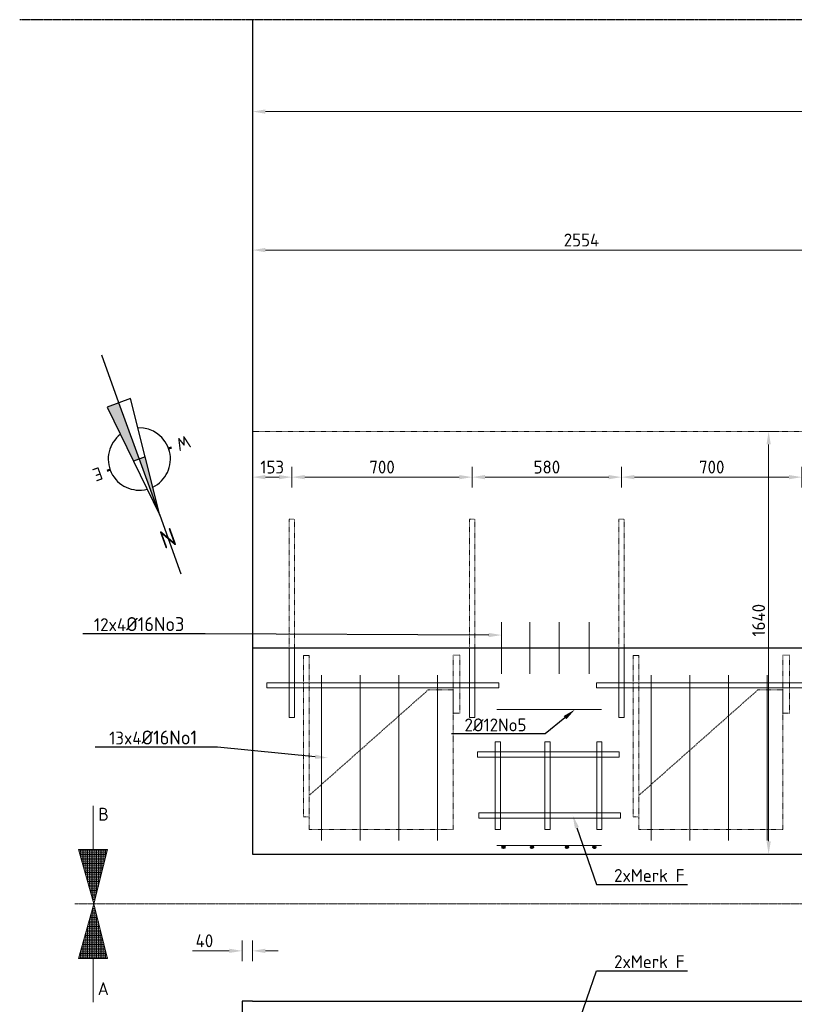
# Model space of a CAD drawing. Header units: millimetres. Extents: x -8028558 to 327273, y -63352 to 83293.
# Tile 178 of 195: x 285251 to 288257, y 9782 to 13602. Entities that reach past the tile are written whole.
import ezdxf
from ezdxf import colors
from ezdxf.entities.mleader import LeaderData, LeaderLine
from ezdxf.math import Vec2, Vec3

# ---------------------------------------------------------------- set-up
doc = ezdxf.new("R2010")
doc.units = ezdxf.units.MM
for name, pattern in [('NLCS-HIDDEN', [4, 2, -2]), ('XX-AFBREEK', [7, 4, -1, 1, -1]), ('ZZ-HIDDEN-SO', [4, 2, -2])]:
    doc.linetypes.add(name, pattern=pattern)
for name, color, linetype, lineweight in [('B-CO-BC-AFBREEKLIJN-G', 7, 'XX-AFBREEK', 18), ('B-CO-BC-AFBREEKLIJN-GD', 7, 'XX-AFBREEK', 25), ('B-CO-BC-BETONVORM-GD', 90, 'Continuous', 25), ('B-CO-BC-BETONVORM-GN', 10, 'ZZ-HIDDEN-SO', 13), ('B-CO-BC-BETONVORM_GEWAPEND-T70', 210, 'Continuous', 70), ('B-CO-BC-WAPENING-G', 170, 'Continuous', 18), ('B-CO-BC-WAPENING-GD', 130, 'Continuous', 25), ('B-CO-BC-WAPENING_HOOFDWAPENING-G', 170, 'Continuous', 18), ('B-CO-BC-WAPENING_HOOFDWAPENING-GN', 140, 'NLCS-HIDDEN', 13), ('B-CO-SC-STAALVORM-AD', 252, 'Continuous', 18), ('N-CO-BC-WAPENING_LOOPLIJN-G', 10, 'Continuous', 18), ('X-XX-AL-M', 7, 'Continuous', 18), ('X-XX-AL-ORIENTATIE-S', 7, 'Continuous', 25), ('X-XX-AL-VERWIJZING-T25', 7, 'Continuous', 25)]:
    doc.layers.add(name, color=color, linetype=linetype, lineweight=lineweight)
doc.styles.add('NLCS-ISO', font='NLCS-ISO.ttf')
doc.styles.add('NLCS-ISO-MM20-T25', font='NLCS-ISO.ttf', dxfattribs={"height": 50})
doc.dimstyles.new('NLCS-MM20-T25-PIJL_L0_H4', dxfattribs={"dimscale": 20, "dimtxt": 2.5, "dimasz": 2.5, "dimexe": 2, "dimexo": 2, "dimgap": 0.7, "dimtad": 1, "dimdec": 0, "dimzin": 0, "dimdsep": 46, "dimtxsty": 'NLCS-ISO-MM20-T25', "dimcen": 0, "dimdle": 2, "dimclrd": 256, "dimclre": 256, "dimclrt": 256, "dimadec": 4, "dimazin": 0, "dimtfac": 1, "dimtdec": 3, "dimtofl": 0, "dimtmove": 0, "dimatfit": 3, "dimfxl": 2, "dimfxlon": 1, "dimtfillclr": 256, "dimtolj": 1, "dimtzin": 0, "dimlwd": -1, "dimlwe": -1, "dimarcsym": 0})
pattern_1 = [(45, (-25, 0), (-2.828427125, 2.828427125), []), (45, (-25, 2.4284), (-2.828427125, 2.828427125), []), (45, (-25, 2.5284), (-2.828427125, 2.828427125), []), (45, (-25, 2.6284), (-2.828427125, 2.828427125), [])]
pattern_2 = [(270, (120388.53, 1678521.06), (6.985, -1e-15), [5.08, -1.905]), (360, (120388.53, 1678521.06), (2e-15, 6.985), [5.08, -1.905])]

# ---------------------------------------------------------------- blocks, each defined once
blk = doc.blocks.new('*D1028')
at = {"layer": 'X-XX-AL-M', "transparency": 16777216}
for p, q in [((286307.1, 11787.5), (286307.1, 11867.5)), ((287006.9, 11787.5), (287006.9, 11867.5)), ((286357.1, 11827.5), (286956.9, 11827.5))]:
    blk.add_line(p, q, dxfattribs=at)
for points in [[(286357.1, 11835.8), (286357.1, 11819.1), (286307.1, 11827.5)], [(286956.9, 11835.8), (286956.9, 11819.1), (287006.9, 11827.5)]]:
    blk.add_solid(points, dxfattribs=at)
at = {"layer": 'X-XX-AL-M', "transparency": 16777216, "insert": (286657, 11866.5), "char_height": 50, "attachment_point": 5, "style": 'NLCS-ISO-MM20-T25'}
blk.add_mtext('\\A1;700', dxfattribs=at)
blk = doc.blocks.new('*D1029')
at = {"layer": 'X-XX-AL-M', "transparency": 16777216}
for p, q in [((286154.1, 11867.5), (286154.1, 11787.5)), ((286307.1, 11787.5), (286307.1, 11867.5)), ((286257.1, 11827.5), (286204.1, 11827.5))]:
    blk.add_line(p, q, dxfattribs=at)
for points in [[(286204.1, 11835.8), (286204.1, 11819.1), (286154.1, 11827.5)], [(286257.1, 11835.8), (286257.1, 11819.1), (286307.1, 11827.5)]]:
    blk.add_solid(points, dxfattribs=at)
at = {"layer": 'X-XX-AL-M', "transparency": 16777216, "insert": (286230.6, 11866.5), "char_height": 50, "attachment_point": 5, "style": 'NLCS-ISO-MM20-T25'}
blk.add_mtext('\\A1;153', dxfattribs=at)
blk = doc.blocks.new('*D1030')
at = {"layer": 'X-XX-AL-M', "transparency": 16777216}
for p, q in [((287006.9, 11787.5), (287006.9, 11867.5)), ((287586.7, 11787.5), (287586.7, 11867.5)), ((287056.9, 11827.5), (287536.7, 11827.5))]:
    blk.add_line(p, q, dxfattribs=at)
for points in [[(287056.9, 11835.8), (287056.9, 11819.1), (287006.9, 11827.5)], [(287536.7, 11835.8), (287536.7, 11819.1), (287586.7, 11827.5)]]:
    blk.add_solid(points, dxfattribs=at)
at = {"layer": 'X-XX-AL-M', "transparency": 16777216, "insert": (287296.8, 11866.5), "char_height": 50, "attachment_point": 5, "style": 'NLCS-ISO-MM20-T25'}
blk.add_mtext('\\A1;580', dxfattribs=at)
blk = doc.blocks.new('*D1031')
at = {"layer": 'X-XX-AL-M', "transparency": 16777216}
for p, q in [((287586.7, 11787.5), (287586.7, 11867.5)), ((288286.5, 11787.5), (288286.5, 11867.5)), ((287636.7, 11827.5), (288236.5, 11827.5))]:
    blk.add_line(p, q, dxfattribs=at)
for points in [[(287636.7, 11835.8), (287636.7, 11819.1), (287586.7, 11827.5)], [(288236.5, 11835.8), (288236.5, 11819.1), (288286.5, 11827.5)]]:
    blk.add_solid(points, dxfattribs=at)
at = {"layer": 'X-XX-AL-M', "transparency": 16777216, "insert": (287936.6, 11866.5), "char_height": 50, "attachment_point": 5, "style": 'NLCS-ISO-MM20-T25'}
blk.add_mtext('\\A1;700', dxfattribs=at)
blk = doc.blocks.new('*D1093')
at = {"layer": 'X-XX-AL-M', "transparency": 16777216}
for p, q in [((286154.1, 13285.8), (286154.1, 13205.8)), ((306174.1, 13285.8), (306174.1, 13205.8)), ((286204.1, 13245.8), (306124.1, 13245.8))]:
    blk.add_line(p, q, dxfattribs=at)
for points in [[(286204.1, 13254.1), (286204.1, 13237.4), (286154.1, 13245.8)], [(306124.1, 13254.1), (306124.1, 13237.4), (306174.1, 13245.8)]]:
    blk.add_solid(points, dxfattribs=at)
at = {"layer": 'X-XX-AL-M', "transparency": 16777216, "insert": (296164.1, 13284.8), "char_height": 50, "attachment_point": 5, "style": 'NLCS-ISO-MM20-T25'}
blk.add_mtext('\\A1;20020', dxfattribs=at)
blk = doc.blocks.new('*D1094')
at = {"layer": 'X-XX-AL-M', "transparency": 16777216}
for p, q in [((286114.1, 9949.6), (286114.1, 10029.6)), ((286154.1, 10029.6), (286154.1, 9949.6)), ((286064.1, 9989.6), (285921.1, 9989.6)), ((286204.1, 9989.6), (286254.1, 9989.6))]:
    blk.add_line(p, q, dxfattribs=at)
for points in [[(286064.1, 9997.9), (286064.1, 9981.3), (286114.1, 9989.6)], [(286204.1, 9997.9), (286204.1, 9981.3), (286154.1, 9989.6)]]:
    blk.add_solid(points, dxfattribs=at)
at = {"layer": 'X-XX-AL-M', "transparency": 16777216, "insert": (285967.6, 10028.6), "char_height": 50, "attachment_point": 5, "style": 'NLCS-ISO-MM20-T25'}
blk.add_mtext('\\A1;40', dxfattribs=at)
blk = doc.blocks.new('*D1148')
at = {"layer": 'X-XX-AL-M', "transparency": 16777216}
for p, q in [((286154.1, 12748.4), (286154.1, 12668.4)), ((288708.2, 12668.4), (288708.2, 12748.4)), ((288658.2, 12708.4), (286204.1, 12708.4))]:
    blk.add_line(p, q, dxfattribs=at)
for points in [[(286204.1, 12716.7), (286204.1, 12700), (286154.1, 12708.4)], [(288658.2, 12716.7), (288658.2, 12700), (288708.2, 12708.4)]]:
    blk.add_solid(points, dxfattribs=at)
at = {"layer": 'X-XX-AL-M', "transparency": 16777216, "insert": (287431.2, 12747.4), "char_height": 50, "attachment_point": 5, "style": 'NLCS-ISO-MM20-T25'}
blk.add_mtext('\\A1;2554', dxfattribs=at)
blk = doc.blocks.new('*D938')
at = {"layer": 'X-XX-AL-M', "transparency": 16777216}
for p, q in [((288117.6, 12004.5), (288197.6, 12004.5)), ((288157.6, 10414.7), (288157.6, 11954.5)), ((288117.6, 10364.7), (288197.6, 10364.7))]:
    blk.add_line(p, q, dxfattribs=at)
for points in [[(288149.2, 11954.5), (288165.9, 11954.5), (288157.6, 12004.5)], [(288149.2, 10414.7), (288165.9, 10414.7), (288157.6, 10364.7)]]:
    blk.add_solid(points, dxfattribs=at)
at = {"layer": 'X-XX-AL-M', "transparency": 16777216, "insert": (288118.6, 11272.1), "char_height": 50, "attachment_point": 5, "rotation": 90, "style": 'NLCS-ISO-MM20-T25'}
blk.add_mtext('\\A1;1640', dxfattribs=at)
blk = doc.blocks.new('Noordpeil')
at = {"linetype": 'Continuous'}
h = blk.add_hatch(color=256, dxfattribs=at)
h.paths.add_polyline_path([(0, 11.61), (-1.21, 0), (0, 0)])
h.paths.add_polyline_path([(1.21, 0), (0, 0), (0, -11.61), (2.42, -11.61)])
for p, q in [((0, 11.61), (0, 23.71)), ((0, -11.61), (0, -21.42))]:
    blk.add_line(p, q)
for p, q in [((0, 11.61), (0, -11.61)), ((-1.21, 0), (1.21, 0))]:
    blk.add_line(p, q, dxfattribs=at)
at = {"color": 1, "lineweight": 50}
for p, q in [((-6.04, 0), (-6.65, 0)), ((6.04, 0), (6.65, 0))]:
    blk.add_line(p, q, dxfattribs=at)
at = {"linetype": 'Continuous'}
blk.add_lwpolyline([(-2.42, -11.61), (2.42, -11.61), (0, 11.61)], close=True, dxfattribs=at)
for start, end in [(95.5295, 252.5813), (287.4187, 84.4705)]:
    blk.add_arc((0, 0), 6.04, start, end)
at = {"linetype": 'Continuous', "style": 'NLCS-ISO'}
for s, insert, char_height, width, attachment_point in [('{\\fNLCS-ISO|b1|i0|c0|p34;N}', (0, 16.31), 3.5, 2.175, 5), ('{\\fNLCS-ISO|b1|i0|c0|p34;W}', (-7.75, 0), 2.5, 1.8322, 6), ('{\\fNLCS-ISO|b1|i0|c0|p34;E}', (7.75, 0), 2.5, 1.1297, 4)]:
    blk.add_mtext(s, dxfattribs=dict(at, insert=insert, char_height=char_height, width=width, attachment_point=attachment_point))

msp = doc.modelspace()

# ---------------------------------------------------------------- hatches: boundary and pattern name
at = {"layer": 'B-CO-SC-STAALVORM-AD'}
h = msp.add_hatch(dxfattribs=at)
h.set_pattern_fill('ACO-STAAL', color=256, pattern_type=2)
h.set_pattern_definition(pattern_1)
h.paths.add_polyline_path([(287122.3, 10392.1, 1), (287134.3, 10392.1, 1)])
h = msp.add_hatch(dxfattribs=at)
h.set_pattern_fill('ACO-STAAL', color=256, pattern_type=2)
h.set_pattern_definition(pattern_1)
h.paths.add_polyline_path([(287232.9, 10392.1, 1), (287244.9, 10392.1, 1)])
h = msp.add_hatch(dxfattribs=at)
h.set_pattern_fill('ACO-STAAL', color=256, pattern_type=2)
h.set_pattern_definition(pattern_1)
h.paths.add_polyline_path([(287368.6, 10392.1, 1), (287380.6, 10392.1, 1)])
h = msp.add_hatch(dxfattribs=at)
h.set_pattern_fill('ACO-STAAL', color=256, pattern_type=2)
h.set_pattern_definition(pattern_1)
h.paths.add_polyline_path([(287475.1, 10392.1, 1), (287487.1, 10392.1, 1)])
at = {"layer": 'N-CO-BC-WAPENING_LOOPLIJN-G', "ltscale": 500, "true_color": 0x636466}
h = msp.add_hatch(dxfattribs=at)
h.set_pattern_fill('ANGLE', color=251, angle=-90)
h.set_pattern_definition(pattern_2)
h.paths.add_polyline_path([(285479.2, 10383.4), (285591.7, 10383.4), (285538.9, 10172), (285538.6, 10172)])
h = msp.add_hatch(dxfattribs=at)
h.set_pattern_fill('ANGLE', color=251, angle=-90)
h.set_pattern_definition(pattern_2)
h.paths.add_polyline_path([(285479.2, 9959.5), (285591.7, 9959.5), (285538.9, 10170.9), (285538.6, 10170.9)])

# ---------------------------------------------------------------- linework, layer by layer
at = {"layer": 'B-CO-BC-AFBREEKLIJN-G', "flags": 128}
msp.add_lwpolyline([(285464.9, 10171.4), (307459.2, 10171.4)], dxfattribs=at)
at = {"layer": 'B-CO-BC-AFBREEKLIJN-GD', "flags": 128}
msp.add_lwpolyline([(306999.4, 13602.3), (285250.5, 13602.3)], dxfattribs=at)
at = {"layer": 'B-CO-BC-BETONVORM-GD', "flags": 128}
for points in [[(286154.1, 13602.3), (286154.1, 10364.7)], [(286154.1, 11164.7), (306174.1, 11164.7)], [(286154.1, 10364.7), (306174.1, 10364.7)], [(286154.1, 9794.7), (286114.1, 9794.7)], [(286114.1, 9794.7), (286114.1, 7877)], [(286154.1, 9794.7), (306174.1, 9794.7)]]:
    msp.add_lwpolyline(points, dxfattribs=at)
at = {"layer": 'B-CO-BC-BETONVORM-GN', "flags": 128}
msp.add_lwpolyline([(286154.1, 12004.5), (289557.6, 12004.5)], dxfattribs=at)
at = {"layer": 'B-CO-BC-WAPENING-G', "flags": 128}
for points in [[(285535.5, 10383.4), (285535.5, 10551.9)], [(285535.5, 9959.5), (285535.5, 9791)]]:
    msp.add_lwpolyline(points, dxfattribs=at)
at = {"layer": 'B-CO-BC-WAPENING-GD'}
for centre in [(287128.3, 10392.1), (287238.9, 10392.1), (287374.6, 10392.1), (287481.1, 10392.1)]:
    msp.add_circle(centre, 6, dxfattribs=at)
at = {"layer": 'B-CO-BC-WAPENING_HOOFDWAPENING-G', "flags": 128}
for points in [[(287121.1, 11064.7), (287121.1, 11264.7)], [(287230.7, 11064.7), (287230.7, 11264.7)], [(287345, 11064.7), (287345, 11264.7)], [(287461, 11064.7), (287461, 11264.7)], [(286317.1, 11164.7), (286317.1, 10894.7), (286297.1, 10894.7), (286297.1, 11164.7)], [(286996.9, 10894.7), (286996.9, 11164.7)], [(287016.9, 10894.7), (287016.9, 11164.7)], [(287576.7, 10894.7), (287576.7, 11164.7)], [(287596.7, 10894.7), (287596.7, 11164.7)], [(286422.1, 11058.9), (286422.1, 10417.3)], [(286572.1, 11058.9), (286572.1, 10417.3)], [(286722.1, 11058.9), (286722.1, 10417.3)], [(286872.1, 11058.9), (286872.1, 10417.3)], [(287701.7, 11058.9), (287701.7, 10417.3)], [(287851.7, 11058.9), (287851.7, 10417.3)], [(288001.7, 11058.9), (288001.7, 10417.3)], [(288151.7, 11058.9), (288151.7, 10417.3)], [(287102.9, 10925.9), (287508.8, 10925.9)], [(286996.9, 10894.7), (287016.9, 10894.7)], [(287576.7, 10894.7), (287596.7, 10894.7)], [(287102.9, 10398.2), (287508.8, 10398.2)]]:
    msp.add_lwpolyline(points, dxfattribs=at)
at = {"layer": 'B-CO-BC-WAPENING_HOOFDWAPENING-G'}
for points in [[(286210.1, 11009.7), (287110.1, 11009.7), (287110.1, 11029.7), (286210.1, 11029.7)], [(287489.7, 11009.7), (288389.7, 11009.7), (288389.7, 11029.7), (287489.7, 11029.7)], [(287096.6, 10460.7), (287116.6, 10460.7), (287116.6, 10800.7), (287096.6, 10800.7)], [(287289.5, 10460.7), (287309.5, 10460.7), (287309.5, 10800.7), (287289.5, 10800.7)], [(287490.3, 10460.7), (287510.3, 10460.7), (287510.3, 10800.7), (287490.3, 10800.7)], [(287027.3, 10741.2), (287577.3, 10741.2), (287577.3, 10761.2), (287027.3, 10761.2)], [(287032.7, 10504.9), (287582.7, 10504.9), (287582.7, 10524.9), (287032.7, 10524.9)]]:
    msp.add_lwpolyline(points, close=True, dxfattribs=at)
at = {"layer": 'B-CO-BC-WAPENING_HOOFDWAPENING-GN', "flags": 128}
for points in [[(286297.1, 11164.7), (286297.1, 11664.7), (286317.1, 11664.7), (286317.1, 11164.7)], [(286996.9, 11164.7), (286996.9, 11664.7)], [(286996.9, 11664.7), (287016.9, 11664.7)], [(287016.9, 11664.7), (287016.9, 11164.7)], [(287576.7, 11164.7), (287576.7, 11664.7)], [(287576.7, 11664.7), (287596.7, 11664.7)], [(287596.7, 11664.7), (287596.7, 11164.7)], [(286835.8, 11001.7), (286374.5, 10593)], [(286933.1, 11001.7), (286835.8, 11001.7)], [(286933.1, 10460.5), (286933.1, 11001.7)], [(288115.4, 11001.7), (287654.1, 10593)], [(288212.7, 11001.7), (288115.4, 11001.7)], [(288212.7, 10460.5), (288212.7, 11001.7)], [(286374.5, 10509.2), (286374.5, 10460.5)], [(287654.1, 10509.2), (287654.1, 10460.5)], [(286374.5, 10460.5), (286933.1, 10460.5)], [(287654.1, 10460.5), (288212.7, 10460.5)]]:
    msp.add_lwpolyline(points, dxfattribs=at)
at = {"layer": 'B-CO-BC-WAPENING_HOOFDWAPENING-GN'}
for points in [[(286352.2, 11135.1), (286374.5, 11135.1), (286374.5, 10509.2), (286352.2, 10509.2)], [(286933.1, 10911.3), (286958.4, 10911.3), (286958.4, 11137.3), (286933.1, 11137.3)], [(287631.8, 11135.1), (287654.1, 11135.1), (287654.1, 10509.2), (287631.8, 10509.2)], [(288212.7, 10911.3), (288238, 10911.3), (288238, 11137.3), (288212.7, 11137.3)]]:
    msp.add_lwpolyline(points, close=True, dxfattribs=at)
at = {"layer": 'N-CO-BC-WAPENING_LOOPLIJN-G', "ltscale": 500, "flags": 128}
for points in [[(285591.7, 10383.4), (285479.2, 10383.4)], [(285479.2, 10383.4), (285538.8, 10171.4)], [(285538.8, 10171.4), (285591.7, 10383.4)], [(285479.2, 9959.5), (285538.8, 10171.4)], [(285538.8, 10171.4), (285591.7, 9959.5)], [(285591.7, 9959.5), (285479.2, 9959.5)]]:
    msp.add_lwpolyline(points, dxfattribs=at)

# ---------------------------------------------------------------- block references
at = {"layer": 'X-XX-AL-ORIENTATIE-S', "xscale": 20, "yscale": 20, "zscale": 20, "rotation": 199.9188330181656}
msp.add_blockref('Noordpeil', (285714.9, 11897.7), dxfattribs=at)

# ---------------------------------------------------------------- texts
at = {"layer": 'B-CO-BC-BETONVORM_GEWAPEND-T70', "ltscale": 500, "char_height": 50, "attachment_point": 3, "style": 'NLCS-ISO-MM20-T25'}
for s, insert in [('B', (285596.4, 10544.6)), ('A', (285596.4, 9868))]:
    msp.add_mtext_dynamic_manual_height_columns(s, width=332.893, gutter_width=35, heights=[0], dxfattribs=dict(at, insert=insert))

# ---------------------------------------------------------------- dimensions: what is measured, and where the dimension line sits
at = {"layer": 'X-XX-AL-M'}
for base, p1, p2, picture, middle in [((306174.1, 13245.8), (286154.1, 13602.3), (306174.1, 13602.3), '*D1093', (296164.1, 13284.8)), ((286154.1, 12708.4), (288708.2, 12465.3), (286154.1, 13205.8), '*D1148', (287431.2, 12747.4)), ((286154.1, 11827.5), (286307.1, 11664.7), (286154.1, 12004.5), '*D1029', (286230.6, 11866.5)), ((287006.9, 11827.5), (286307.1, 11664.7), (287006.9, 11664.7), '*D1028', (286657, 11866.5)), ((287586.7, 11827.5), (287006.9, 11664.7), (287586.7, 11664.7), '*D1030', (287296.8, 11866.5)), ((288286.5, 11827.5), (287586.7, 11664.7), (288286.5, 11664.7), '*D1031', (287936.6, 11866.5)), ((286114.1, 9989.6), (286154.1, 10364.7), (286114.1, 9794.7), '*D1094', (285967.6, 10028.6))]:
    dim = msp.add_linear_dim(base=base, p1=p1, p2=p2, dimstyle='NLCS-MM20-T25-PIJL_L0_H4', dxfattribs=at)
    dim.commit()
    dim.dimension.update_dxf_attribs({"geometry": picture, "text_midpoint": middle})
dim = msp.add_linear_dim(base=(288157.6, 12004.5), p1=(286154.1, 10364.7), p2=(286154.1, 12004.5), angle=90, dimstyle='NLCS-MM20-T25-PIJL_L0_H4', dxfattribs=at)
dim.commit()
dim.dimension.update_dxf_attribs({"geometry": '*D938', "text_midpoint": (288157.6, 11272.1), "dimtype": 160})

# ---------------------------------------------------------------- leaders
at = {"layer": 'X-XX-AL-VERWIJZING-T25'}
ml = msp.add_multileader_mtext('Standard', dxfattribs=at)
ml.set_content('12x4{\\H1.08333x;Ø\\H1x;16No3}', color=256, style='NLCS-ISO-MM20-T25')
ml.set_leader_properties(color=256, linetype='ByLayer', lineweight=-1)
ml.build(insert=Vec2(0, 0))
ml.multileader.update_dxf_attribs({"text_left_attachment_type": 5, "text_right_attachment_type": 5, "dogleg_length": 50, "arrow_head_size": 50})
ctx = ml.context
ctx.base_point, ctx.char_height, ctx.arrow_head_size, ctx.landing_gap_size, ctx.plane_origin = Vec3(285521, 11219.3), 50, 50, 18, Vec3(287303.4, 10983.9)
ctx.left_attachment, ctx.right_attachment = 5, 5
notes = []
notes.append((ctx, [(0, (1, 1, 0), (285969.9, 11219.3), (-1, 0), 50, [(0, [(287121.1, 11214.7)], 0, [])])]))
ctx.mtext.insert, ctx.mtext.width, ctx.mtext.flow_direction = Vec3(285539, 11284.3), 673.333, 5
ml = msp.add_multileader_mtext('Standard', dxfattribs=at)
ml.set_content('2Ø12No5', color=256, style='NLCS-ISO-MM20-T25')
ml.set_leader_properties(color=256, linetype='ByLayer', lineweight=-1)
ml.build(insert=Vec2(0, 0))
ml.multileader.update_dxf_attribs({"text_left_attachment_type": 5, "text_right_attachment_type": 5, "dogleg_length": 50, "arrow_head_size": 50})
ctx = ml.context
ctx.base_point, ctx.char_height, ctx.arrow_head_size, ctx.landing_gap_size, ctx.plane_origin = Vec3(286959.1, 10831.1), 50, 50, 18, Vec3(287305.8, 10925.9)
ctx.left_attachment, ctx.right_attachment = 5, 5
notes.append((ctx, [(0, (1, 1, 0), (287290.1, 10831.1), (-1, 0), 50, [(0, [(287405.8, 10925.9)], 0, [])])]))
ctx.mtext.insert, ctx.mtext.flow_direction = Vec3(286977.1, 10891.1), 5
ml = msp.add_multileader_mtext('Standard', dxfattribs=at)
ml.set_content('13x4{\\H1.08333x;Ø\\H1x;16No1}', color=256, style='NLCS-ISO-MM20-T25')
ml.set_leader_properties(color=256, linetype='ByLayer', lineweight=-1)
ml.build(insert=Vec2(0, 0))
ml.multileader.update_dxf_attribs({"text_left_attachment_type": 5, "text_right_attachment_type": 5, "dogleg_length": 50, "arrow_head_size": 50})
ctx = ml.context
ctx.base_point, ctx.char_height, ctx.arrow_head_size, ctx.landing_gap_size, ctx.plane_origin = Vec3(285579.9, 10779.4), 50, 50, 18, Vec3(286345.8, 10785.3)
ctx.left_attachment, ctx.right_attachment = 5, 5
notes.append((ctx, [(0, (1, 1, 0), (286018, 10779.4), (-1, 0), 50, [(0, [(286447.1, 10738.1)], 0, [])])]))
ctx.mtext.insert, ctx.mtext.width, ctx.mtext.flow_direction = Vec3(285597.9, 10844.4), 852.279, 5
ml = msp.add_multileader_mtext('Standard', dxfattribs=at)
ml.set_content('2xMerk F', color=256, style='NLCS-ISO-MM20-T25')
ml.set_leader_properties(color=256, linetype='ByLayer', lineweight=-1)
ml.build(insert=Vec2(0, 0))
ml.multileader.update_dxf_attribs({"text_left_attachment_type": 5, "text_right_attachment_type": 5, "dogleg_length": 50, "arrow_head_size": 50})
ctx = ml.context
ctx.base_point, ctx.char_height, ctx.arrow_head_size, ctx.landing_gap_size, ctx.plane_origin = Vec3(287539.7, 10246.9), 50, 50, 18, Vec3(287397.2, 10514.4)
ctx.left_attachment, ctx.right_attachment = 5, 5
notes.append((ctx, [(0, (1, 1, 0), (287489.7, 10246.9), (1, 0), 50, [(0, [(287397.2, 10514.4)], 0, [])])]))
ctx.mtext.insert, ctx.mtext.flow_direction = Vec3(287557.7, 10306.9), 5
ml = msp.add_multileader_mtext('Standard', dxfattribs=at)
ml.set_content('2xMerk F', color=256, style='NLCS-ISO-MM20-T25')
ml.set_leader_properties(color=256, linetype='ByLayer', lineweight=-1)
ml.build(insert=Vec2(0, 0))
ml.multileader.update_dxf_attribs({"text_left_attachment_type": 5, "text_right_attachment_type": 5, "dogleg_length": 50, "arrow_head_size": 50})
ctx = ml.context
ctx.base_point, ctx.char_height, ctx.arrow_head_size, ctx.landing_gap_size, ctx.plane_origin = Vec3(287539.7, 9912.6), 50, 50, 18, Vec3(287397.2, 9645)
ctx.left_attachment, ctx.right_attachment = 5, 5
notes.append((ctx, [(0, (1, 1, 0), (287489.7, 9912.6), (1, 0), 50, [(0, [(287397.2, 9645)], 0, [])])]))
ctx.mtext.insert, ctx.mtext.flow_direction = Vec3(287557.7, 9972.6), 5
for ctx, leaders in notes:
    for number, flags, end, landing, length, lines in leaders:
        leader = LeaderData()
        leader.index, (leader.has_last_leader_line, leader.has_dogleg_vector, leader.attachment_direction) = number, flags
        leader.last_leader_point, leader.dogleg_vector, leader.dogleg_length = Vec3(end), Vec3(landing), length
        for number, points, colour, breaks in lines:
            line = LeaderLine()
            line.index, line.vertices, line.color, line.breaks = number, Vec3.list(points), colors.encode_raw_color(colour), breaks
            leader.lines.append(line)
        ctx.leaders.append(leader)

doc.saveas('drawing.dxf')
